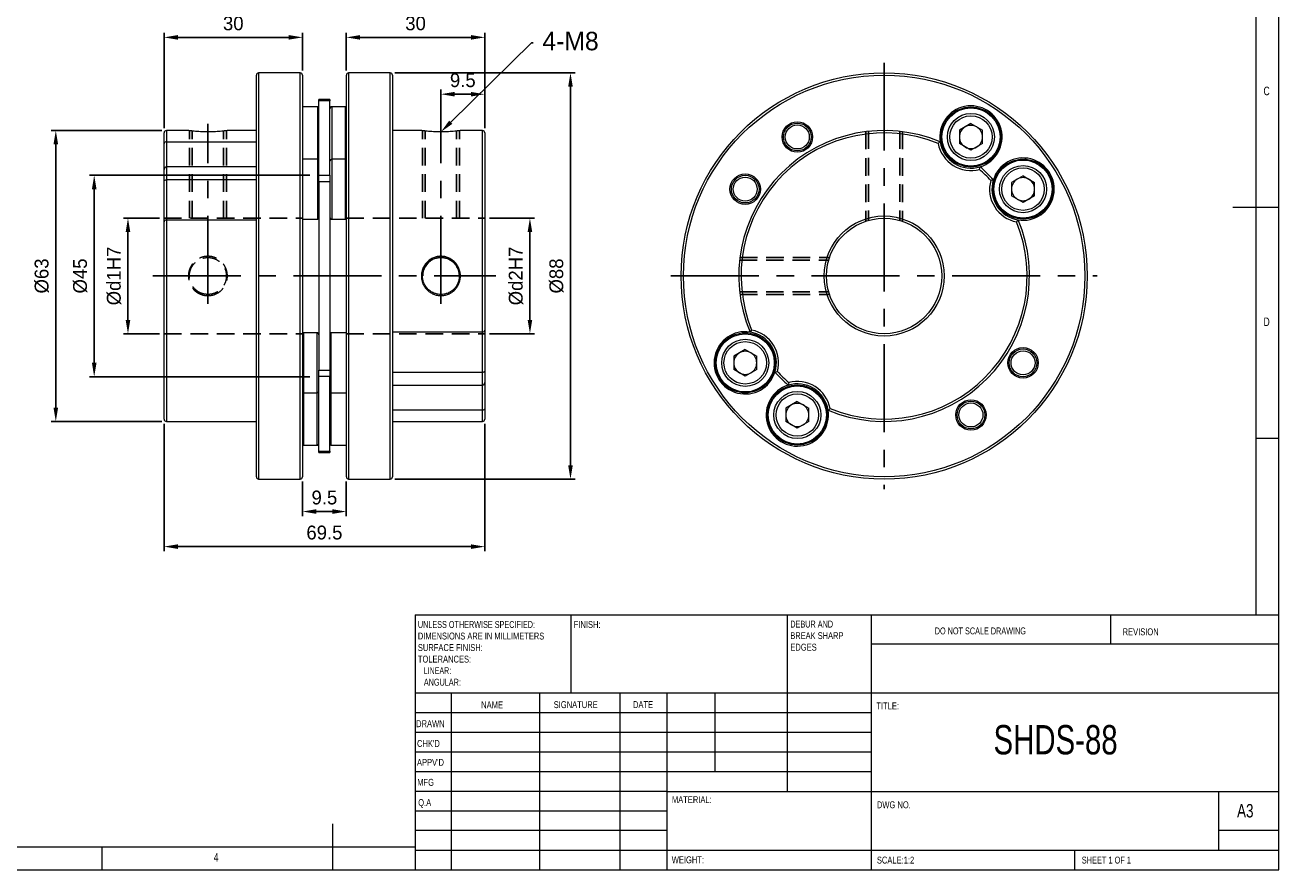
# Model space of a CAD drawing. Header units: millimetres. Extents: x 5 to 415, y 5 to 292.
# Tile 2 of 3: x 143 to 415, y 5 to 188. Entities that reach past the tile are written whole.
import ezdxf
from ezdxf import colors
from ezdxf.entities.mleader import LeaderData, LeaderLine
from ezdxf.math import Vec2, Vec3

# ---------------------------------------------------------------- set-up
doc = ezdxf.new("R2010")
doc.units = ezdxf.units.MM
doc.header["$LTSCALE"] = 3
doc.header["$PDSIZE"] = -1
doc.linetypes.add('CENTER', pattern=[10.16, 6.35, -1.27, 1.27, -1.27])
doc.linetypes.add('HIDDEN', pattern=[1.905, 1.27, -0.635])
doc.styles.add('SLDTEXTSTYLE0', font='TXT', dxfattribs={"width": 0.75})
doc.styles.add('SLDTEXTSTYLE1', font='TXT', dxfattribs={"width": 0.6375})
doc.styles.add('SLDTEXTSTYLE2', font='TXT', dxfattribs={"width": 0.6875})
doc.styles.add('SLDTEXTSTYLE3', font='TXT', dxfattribs={"width": 0.65625})
doc.styles.add('SLDTEXTSTYLE4', font='TXT', dxfattribs={"width": 0.675})
doc.styles.add('SLDTEXTSTYLE5', font='TXT', dxfattribs={"width": 0.72})
doc.styles.add('SLDTEXTSTYLE6', font='TXT', dxfattribs={"width": 0.708333})
doc.styles.add('SLDTEXTSTYLE7', font='TXT', dxfattribs={"width": 0.609375})
doc.styles.add('SLDTEXTSTYLE8', font='TXT', dxfattribs={"width": 0.625})
doc.dimstyles.new('ISO-25', dxfattribs={"dimtxt": 2.5, "dimasz": 2.5, "dimexe": 1.25, "dimexo": 0.625, "dimtad": 1, "dimtxsty": 'Standard', "dimcen": 2.5, "dimadec": 0, "dimazin": 0, "dimtfac": 1, "dimtmove": 0, "dimatfit": 3, "dimfxl": 0, "dimarcsym": 0})

# ---------------------------------------------------------------- blocks, each defined once
blk = doc.blocks.new('SW_NOTE_0')
at = {"color": 0, "linetype": 'Continuous', "lineweight": 0, "char_height": 1.5, "attachment_point": 1}
for s, insert, style in [('DEBUR AND ', (0, 1.92), 'SLDTEXTSTYLE3'), ('BREAK SHARP ', (0, -0.58), 'SLDTEXTSTYLE4'), ('EDGES', (0, -3.08), 'SLDTEXTSTYLE0')]:
    blk.add_mtext(s, dxfattribs=dict(at, insert=insert, style=style))
blk = doc.blocks.new('SW_NOTE_1')
at = {"color": 0, "linetype": 'Continuous', "lineweight": 0, "char_height": 1.5, "attachment_point": 1}
for s, insert, style in [('UNLESS OTHERWISE SPECIFIED:', (0, 1.92), 'SLDTEXTSTYLE5'), ('DIMENSIONS ARE IN MILLIMETERS', (0, -0.58), 'SLDTEXTSTYLE6'), ('SURFACE FINISH:', (0, -3.08), 'SLDTEXTSTYLE0'), ('TOLERANCES:', (0, -5.58), 'SLDTEXTSTYLE0'), ('   LINEAR:', (0, -8.08), 'SLDTEXTSTYLE7'), ('   ANGULAR:', (0, -10.58), 'SLDTEXTSTYLE8')]:
    blk.add_mtext(s, dxfattribs=dict(at, insert=insert, style=style))
blk = doc.blocks.new('*D3')
at = {"color": 1, "lineweight": -2}
for p, q in [((173.39, 165.64), (173.39, 186.32)), ((176.39, 185.32), (200.39, 185.32)), ((203.39, 178.14), (203.39, 186.32))]:
    blk.add_line(p, q, dxfattribs=at)
at = {"color": 1}
for points in [[(176.39, 185.82), (176.39, 184.82), (173.39, 185.32)], [(200.39, 185.82), (200.39, 184.82), (203.39, 185.32)]]:
    blk.add_solid(points, dxfattribs=at)
at = {"layer": 'Defpoints', "color": 0}
for p in [(203.39, 185.32), (203.39, 177.14), (173.39, 164.64)]:
    blk.add_point(p, dxfattribs=at)
at = {"color": 0, "insert": (188.39, 188.34), "char_height": 3, "attachment_point": 5}
blk.add_mtext('30', dxfattribs=at)
blk = doc.blocks.new('*D4')
at = {"color": 1, "lineweight": -2}
for p, q in [((212.89, 178.14), (212.89, 186.32)), ((215.89, 185.32), (239.89, 185.32)), ((242.89, 165.64), (242.89, 186.32))]:
    blk.add_line(p, q, dxfattribs=at)
at = {"color": 1}
for points in [[(215.89, 185.82), (215.89, 184.82), (212.89, 185.32)], [(239.89, 185.82), (239.89, 184.82), (242.89, 185.32)]]:
    blk.add_solid(points, dxfattribs=at)
at = {"layer": 'Defpoints', "color": 0}
for p in [(242.89, 185.32), (212.89, 177.14), (242.89, 164.64)]:
    blk.add_point(p, dxfattribs=at)
at = {"color": 0, "insert": (227.89, 188.34), "char_height": 3, "attachment_point": 5}
blk.add_mtext('30', dxfattribs=at)
blk = doc.blocks.new('*D5')
at = {"color": 1, "lineweight": -2}
for p, q in [((243.89, 146.14), (253.68, 146.14)), ((252.68, 143.14), (252.68, 124.14)), ((243.89, 121.14), (253.68, 121.14))]:
    blk.add_line(p, q, dxfattribs=at)
at = {"color": 1}
for points in [[(252.18, 143.14), (253.18, 143.14), (252.68, 146.14)], [(252.18, 124.14), (253.18, 124.14), (252.68, 121.14)]]:
    blk.add_solid(points, dxfattribs=at)
at = {"layer": 'Defpoints', "color": 0}
for p in [(242.89, 146.14), (242.89, 121.14), (252.68, 121.14)]:
    blk.add_point(p, dxfattribs=at)
at = {"color": 0, "insert": (249.66, 133.64), "char_height": 3, "attachment_point": 5, "rotation": 90}
blk.add_mtext('%%cd2H7', dxfattribs=at)
blk = doc.blocks.new('*D6')
at = {"color": 1, "lineweight": -2}
for p, q in [((172.39, 146.14), (164.57, 146.14)), ((165.57, 143.14), (165.57, 124.14)), ((172.39, 121.14), (164.57, 121.14))]:
    blk.add_line(p, q, dxfattribs=at)
at = {"color": 1}
for points in [[(165.07, 143.14), (166.07, 143.14), (165.57, 146.14)], [(165.07, 124.14), (166.07, 124.14), (165.57, 121.14)]]:
    blk.add_solid(points, dxfattribs=at)
at = {"layer": 'Defpoints', "color": 0}
for p in [(173.39, 146.14), (165.57, 121.14), (173.39, 121.14)]:
    blk.add_point(p, dxfattribs=at)
at = {"color": 0, "insert": (162.55, 133.64), "char_height": 3, "attachment_point": 5, "rotation": 90}
blk.add_mtext('%%cd1H7', dxfattribs=at)
blk = doc.blocks.new('*D7')
at = {"color": 1, "lineweight": -2}
for p, q in [((204.99, 155.44), (157.25, 155.44)), ((158.25, 152.44), (158.25, 114.83)), ((204.99, 111.83), (157.25, 111.83))]:
    blk.add_line(p, q, dxfattribs=at)
at = {"color": 1}
for points in [[(157.75, 152.44), (158.75, 152.44), (158.25, 155.44)], [(157.75, 114.83), (158.75, 114.83), (158.25, 111.83)]]:
    blk.add_solid(points, dxfattribs=at)
at = {"layer": 'Defpoints', "color": 0}
for p in [(205.99, 155.44), (158.25, 111.83), (205.99, 111.83)]:
    blk.add_point(p, dxfattribs=at)
at = {"color": 0, "insert": (155.23, 133.64), "char_height": 3, "attachment_point": 5, "rotation": 90}
blk.add_mtext('%%c45', dxfattribs=at)
blk = doc.blocks.new('*D8')
at = {"color": 1, "lineweight": -2}
for p, q in [((172.89, 165.14), (148.93, 165.14)), ((149.93, 162.14), (149.93, 105.14)), ((172.89, 102.14), (148.93, 102.14))]:
    blk.add_line(p, q, dxfattribs=at)
at = {"color": 1}
for points in [[(149.43, 162.14), (150.43, 162.14), (149.93, 165.14)], [(149.43, 105.14), (150.43, 105.14), (149.93, 102.14)]]:
    blk.add_solid(points, dxfattribs=at)
at = {"layer": 'Defpoints', "color": 0}
for p in [(173.89, 165.14), (149.93, 102.14), (173.89, 102.14)]:
    blk.add_point(p, dxfattribs=at)
at = {"color": 0, "insert": (146.9, 133.64), "char_height": 3, "attachment_point": 5, "rotation": 90}
blk.add_mtext('%%c63', dxfattribs=at)
blk = doc.blocks.new('*D9')
at = {"color": 1, "lineweight": -2}
for p, q in [((223.39, 177.64), (262.47, 177.64)), ((261.47, 174.64), (261.47, 92.64)), ((223.39, 89.64), (262.47, 89.64))]:
    blk.add_line(p, q, dxfattribs=at)
at = {"color": 1}
for points in [[(260.97, 174.64), (261.97, 174.64), (261.47, 177.64)], [(260.97, 92.64), (261.97, 92.64), (261.47, 89.64)]]:
    blk.add_solid(points, dxfattribs=at)
at = {"layer": 'Defpoints', "color": 0}
for p in [(222.39, 177.64), (222.39, 89.64), (261.47, 89.64)]:
    blk.add_point(p, dxfattribs=at)
at = {"color": 0, "insert": (258.45, 133.64), "char_height": 3, "attachment_point": 5, "rotation": 90}
blk.add_mtext('%%c88', dxfattribs=at)
blk = doc.blocks.new('*D10')
at = {"color": 1, "lineweight": -2}
for p, q in [((233.39, 165.85), (233.39, 174.01)), ((242.88, 165.77), (242.88, 174.01)), ((239.88, 173.01), (236.39, 173.01))]:
    blk.add_line(p, q, dxfattribs=at)
at = {"color": 1}
for points in [[(236.39, 173.51), (236.39, 172.51), (233.39, 173.01)], [(239.88, 173.51), (239.88, 172.51), (242.88, 173.01)]]:
    blk.add_solid(points, dxfattribs=at)
at = {"layer": 'Defpoints', "color": 0}
for p in [(233.39, 173.01), (233.39, 164.85), (242.88, 164.77)]:
    blk.add_point(p, dxfattribs=at)
at = {"color": 0, "insert": (238.13, 176.03), "char_height": 3, "attachment_point": 5}
blk.add_mtext('9.5', dxfattribs=at)
blk = doc.blocks.new('*D12')
at = {"color": 1, "lineweight": -2}
for p, q in [((173.39, 101.64), (173.39, 74.02)), ((242.89, 101.64), (242.89, 74.02)), ((176.39, 75.02), (239.89, 75.02))]:
    blk.add_line(p, q, dxfattribs=at)
at = {"color": 1}
for points in [[(176.39, 75.52), (176.39, 74.52), (173.39, 75.02)], [(239.89, 75.52), (239.89, 74.52), (242.89, 75.02)]]:
    blk.add_solid(points, dxfattribs=at)
at = {"layer": 'Defpoints', "color": 0}
for p in [(173.39, 102.64), (242.89, 102.64), (242.89, 75.02)]:
    blk.add_point(p, dxfattribs=at)
at = {"color": 0, "insert": (208.14, 78.05), "char_height": 3, "attachment_point": 5}
blk.add_mtext('69.5', dxfattribs=at)
blk = doc.blocks.new('*D13')
at = {"color": 1, "lineweight": -2}
for p, q in [((203.39, 89.14), (203.39, 81.62)), ((212.89, 89.14), (212.89, 81.62)), ((206.39, 82.62), (209.89, 82.62))]:
    blk.add_line(p, q, dxfattribs=at)
at = {"color": 1}
for points in [[(206.39, 83.12), (206.39, 82.12), (203.39, 82.62)], [(209.89, 83.12), (209.89, 82.12), (212.89, 82.62)]]:
    blk.add_solid(points, dxfattribs=at)
at = {"layer": 'Defpoints', "color": 0}
for p in [(203.39, 90.14), (212.89, 90.14), (212.89, 82.62)]:
    blk.add_point(p, dxfattribs=at)
at = {"color": 0, "insert": (208.14, 85.64), "char_height": 3, "attachment_point": 5}
blk.add_mtext('9.5', dxfattribs=at)

msp = doc.modelspace()

# ---------------------------------------------------------------- linework, layer by layer
at = {"color": 7, "linetype": 'Continuous', "lineweight": 0}
for p, q in [((415, 5), (415, 292)), ((410, 287), (410, 60.25)), ((415, 148.5), (405, 148.5)), ((410, 98.5), (415, 98.5)), ((227.8, 60.25), (415, 60.25)), ((227.8, 60.25), (227.8, 5)), ((261.6, 43.25), (261.6, 60.25)), ((308.4, 60.25), (308.4, 22)), ((326.6, 60.25), (326.6, 5)), ((378.6, 53.875), (378.6, 60.25)), ((415, 53.875), (326.6, 53.875)), ((415, 43.25), (227.8, 43.25)), ((235.6, 43.25), (235.6, 5)), ((254.791, 43.25), (254.791, 5)), ((272.1989, 43.25), (272.1989, 5)), ((282.4, 5), (282.4, 43.25)), ((292.8, 26.25), (292.8, 43.25)), ((326.6, 39), (227.8, 39)), ((326.6, 34.75), (227.8, 34.75)), ((326.6, 30.5), (227.8, 30.5)), ((326.6, 26.25), (227.8, 26.25)), ((282.4, 22), (227.8, 22)), ((282.4, 22), (415, 22)), ((402, 9.25), (402, 22)), ((282.4, 17.7499), (227.8, 17.7499)), ((210, 5), (210, 15)), ((282.4, 13.5), (227.8, 13.5)), ((415, 13.5), (402, 13.5)), ((10, 10), (227.8, 10)), ((160, 5), (160, 10)), ((227.8, 9.25), (415, 9.25)), ((370.8, 5), (370.8, 9.25)), ((5, 5), (415, 5))]:
    msp.add_line(p, q, dxfattribs=at)
at = {"color": 1, "linetype": 'CENTER'}
for p, q in [((329.4423, 179.8369), (329.4423, 87.4369)), ((182.8936, 127.6024), (182.8936, 166.6198)), ((233.3942, 127.6024), (233.3942, 166.6198)), ((170.9636, 133.6369), (245.3236, 133.6369)), ((283.2423, 133.6369), (375.6423, 133.6369))]:
    msp.add_line(p, q, dxfattribs=at)
at = {"color": 7, "linetype": 'Continuous', "lineweight": 15}
for p, q in [((193.3936, 133.6369), (193.3936, 177.1369)), ((202.8936, 177.6369), (193.8936, 177.6369)), ((193.8936, 177.6369), (193.8936, 133.6369)), ((202.8936, 133.6369), (202.8936, 177.6369)), ((203.3936, 177.1369), (203.3936, 133.6369)), ((212.8936, 90.1369), (212.8936, 177.1369)), ((222.3936, 177.6369), (213.3936, 177.6369)), ((213.3936, 177.6369), (213.3936, 89.6369)), ((222.3936, 89.6369), (222.3936, 177.6369)), ((222.8936, 177.1369), (222.8936, 90.1369)), ((209.3436, 171.8319), (206.9436, 171.8319)), ((206.9436, 171.5658), (206.9436, 171.8319)), ((209.3436, 171.5658), (206.9436, 171.5658)), ((206.9436, 155.4419), (206.9436, 171.5658)), ((209.3436, 171.8319), (209.3436, 171.5658)), ((209.3436, 155.4419), (209.3436, 171.5658)), ((206.7436, 170.2426), (203.3936, 170.2426)), ((206.7436, 158.949), (206.7436, 170.2426)), ((209.7436, 170.2426), (209.5436, 170.2426)), ((209.5436, 170.2426), (209.5436, 170.189)), ((212.6936, 170.2426), (209.7436, 170.2426)), ((209.7436, 170.2426), (209.7436, 158.949)), ((211.9436, 170.2426), (211.7436, 170.2426)), ((212.6936, 158.949), (212.6936, 170.2426)), ((348.2545, 166.6294), (345.7545, 165.186)), ((348.2545, 166.6294), (350.7545, 165.186)), ((173.3936, 162.345), (173.3936, 164.6369)), ((178.6655, 165.1369), (173.8936, 165.1369)), ((173.8936, 165.1369), (173.8936, 162.7024)), ((193.3936, 165.1369), (187.122, 165.1369)), ((229.1652, 165.1369), (222.8936, 165.1369)), ((242.3936, 165.1369), (237.6217, 165.1369)), ((242.3936, 121.4941), (242.3936, 165.1369)), ((242.8936, 164.6369), (242.8936, 121.9388)), ((345.7545, 165.186), (345.7545, 162.2992)), ((350.7545, 162.2992), (350.7545, 165.186)), ((173.3936, 156.4926), (173.3936, 162.345)), ((173.8936, 162.7024), (193.3936, 162.7024)), ((173.8936, 162.7024), (173.8936, 157.2922)), ((348.2545, 160.8559), (345.7545, 162.2992)), ((350.7545, 162.2992), (348.2545, 160.8559)), ((206.7436, 158.949), (203.3936, 158.949)), ((206.7436, 145.949), (206.7436, 158.949)), ((212.6936, 158.949), (209.7436, 158.949)), ((209.7436, 158.949), (209.7436, 152.449)), ((212.6936, 152.449), (212.6936, 158.949)), ((173.3936, 154.3114), (173.3936, 156.7359)), ((193.3936, 157.2922), (173.8936, 157.2922)), ((173.8936, 157.2922), (173.8936, 154.4378)), ((206.9436, 155.4419), (209.3436, 155.4419)), ((206.9436, 154.0371), (206.9436, 155.4419)), ((209.3436, 155.4419), (209.3436, 154.0371)), ((242.8936, 156.7359), (242.8936, 156.4926)), ((359.548, 155.3358), (357.048, 153.8924)), ((359.548, 155.3358), (362.048, 153.8924)), ((173.3936, 145.335), (173.3936, 154.3114)), ((173.8936, 154.4378), (173.8936, 145.7797)), ((193.3936, 154.4378), (173.8936, 154.4378)), ((209.3436, 154.0371), (206.9436, 154.0371)), ((206.9436, 154.0371), (206.9436, 113.2367)), ((209.3436, 154.0371), (209.3436, 113.2367)), ((209.7436, 152.449), (209.7436, 145.949)), ((212.6936, 145.949), (212.6936, 152.449)), ((357.048, 153.8924), (357.048, 151.0057)), ((362.048, 151.0057), (362.048, 153.8924)), ((359.548, 149.5623), (357.048, 151.0057)), ((362.048, 151.0057), (359.548, 149.5623)), ((173.3936, 102.6369), (173.3936, 145.335)), ((173.8936, 145.7797), (193.3936, 145.7797)), ((173.8936, 145.7797), (173.8936, 102.1369)), ((203.3936, 145.949), (206.7436, 145.949)), ((209.5436, 146.0026), (209.5436, 145.949)), ((209.5436, 145.949), (209.7436, 145.949)), ((209.7436, 145.949), (211.7436, 145.949)), ((211.7436, 145.949), (212.8936, 145.949)), ((193.3936, 90.1369), (193.3936, 133.6369)), ((193.8936, 133.6369), (193.8936, 89.6369)), ((202.8936, 89.6369), (202.8936, 133.6369)), ((203.3936, 133.6369), (203.3936, 90.1369)), ((204.5436, 121.3248), (203.3936, 121.3248)), ((203.5936, 121.3248), (203.5936, 108.3248)), ((206.5436, 121.3248), (204.5436, 121.3248)), ((206.7436, 121.3248), (206.5436, 121.3248)), ((206.5436, 108.3248), (206.5436, 121.3248)), ((206.7436, 121.2712), (206.7436, 121.3248)), ((212.8936, 121.3248), (209.5436, 121.3248)), ((209.5436, 121.3248), (209.5436, 114.8248)), ((242.3936, 121.4941), (222.8936, 121.4941)), ((242.3936, 112.836), (242.3936, 121.4941)), ((242.8936, 121.9388), (242.8936, 112.9624)), ((299.3366, 117.7115), (296.8366, 116.2681)), ((299.3366, 117.7115), (301.8366, 116.2681)), ((209.5436, 114.8248), (209.5436, 108.3248)), ((296.8366, 116.2681), (296.8366, 113.3814)), ((301.8366, 113.3814), (301.8366, 116.2681)), ((206.9436, 113.2367), (209.3436, 113.2367)), ((206.9436, 111.8319), (206.9436, 113.2367)), ((209.3436, 111.8319), (206.9436, 111.8319)), ((206.9436, 95.708), (206.9436, 111.8319)), ((209.3436, 113.2367), (209.3436, 111.8319)), ((209.3436, 95.708), (209.3436, 111.8319)), ((222.8936, 112.836), (242.3936, 112.836)), ((242.3936, 109.9816), (242.3936, 112.836)), ((242.8936, 112.9624), (242.8936, 110.5379)), ((299.3366, 111.938), (296.8366, 113.3814)), ((301.8366, 113.3814), (299.3366, 111.938)), ((173.3936, 110.5379), (173.3936, 110.7812)), ((222.8936, 109.9816), (242.3936, 109.9816)), ((242.3936, 104.5714), (242.3936, 109.9816)), ((242.8936, 110.7812), (242.8936, 104.9288)), ((203.5936, 108.3248), (206.5436, 108.3248)), ((203.5936, 108.3248), (203.5936, 97.0312)), ((206.5436, 97.0312), (206.5436, 108.3248)), ((209.5436, 108.3248), (212.8936, 108.3248)), ((209.5436, 108.3248), (209.5436, 103.5312)), ((310.6302, 106.4179), (308.1302, 104.9746)), ((310.6302, 106.4179), (313.1302, 104.9746)), ((209.5436, 103.5312), (209.5436, 97.0312)), ((242.3936, 104.5714), (222.8936, 104.5714)), ((242.3936, 102.1369), (242.3936, 104.5714)), ((242.8936, 104.9288), (242.8936, 102.6369)), ((308.1302, 104.9746), (308.1302, 102.0878)), ((313.1302, 102.0878), (313.1302, 104.9746)), ((173.8936, 102.1369), (193.3936, 102.1369)), ((222.8936, 102.1369), (242.3936, 102.1369)), ((310.6302, 100.6444), (308.1302, 102.0878)), ((313.1302, 102.0878), (310.6302, 100.6444)), ((203.3936, 97.0312), (204.5436, 97.0312)), ((204.5436, 97.0312), (206.5436, 97.0312)), ((206.5436, 97.0312), (206.7436, 97.0312)), ((206.7436, 97.0312), (206.7436, 97.0848)), ((206.9436, 95.708), (209.3436, 95.708)), ((206.9436, 95.4419), (206.9436, 95.708)), ((206.9436, 95.4419), (209.3436, 95.4419)), ((209.3436, 95.708), (209.3436, 95.4419)), ((209.5436, 97.0312), (212.8936, 97.0312)), ((193.8936, 89.6369), (202.8936, 89.6369)), ((213.3936, 89.6369), (222.3936, 89.6369))]:
    msp.add_line(p, q, dxfattribs=at)
at = {"color": 5, "linetype": 'HIDDEN'}
for p, q in [((178.8936, 146.1369), (178.8936, 165.1067)), ((179.4936, 146.1369), (179.4936, 165.0343)), ((186.2936, 146.1369), (186.2936, 165.0345)), ((186.8936, 146.1369), (186.8936, 165.1069)), ((229.3942, 146.1369), (229.3942, 165.1067)), ((229.9942, 146.1369), (229.9942, 165.0343)), ((236.7942, 146.1369), (236.7942, 165.0345)), ((237.3942, 146.1369), (237.3942, 165.1069)), ((325.4423, 164.8819), (325.4423, 145.4796)), ((326.0423, 164.9529), (326.0423, 145.6656)), ((332.8423, 164.9529), (332.8423, 145.6656)), ((333.4423, 164.8819), (333.4423, 145.4796)), ((173.3936, 146.1369), (203.3936, 146.1369)), ((212.8932, 146.1369), (242.8936, 146.1369)), ((298.1264, 137.0369), (317.4136, 137.0369)), ((298.1973, 137.6369), (317.5996, 137.6369)), ((298.1264, 130.2369), (317.4136, 130.2369)), ((298.1973, 129.6369), (317.5996, 129.6369)), ((173.3936, 121.1369), (203.394, 121.1369)), ((212.8936, 121.1369), (242.8936, 121.1369))]:
    msp.add_line(p, q, dxfattribs=at)
at = {"color": 7, "linetype": 'Continuous', "lineweight": 15, "flags": 128}
for points in [[(173.8936, 162.7024), (173.7435, 162.6861), (173.6107, 162.6402), (173.5014, 162.5675), (173.4229, 162.4664), (173.3936, 162.3481), (173.3936, 162.345)], [(173.3936, 154.3114), (173.3936, 154.3126), (173.4229, 154.3554), (173.5014, 154.3912), (173.6107, 154.4165), (173.7435, 154.4322), (173.8936, 154.4378)], [(242.3936, 112.836), (242.5437, 112.8416), (242.6766, 112.8573), (242.7858, 112.8826), (242.8643, 112.9184), (242.8936, 112.9612), (242.8936, 112.9624)], [(242.8936, 104.9288), (242.8936, 104.9257), (242.8643, 104.8074), (242.7858, 104.7063), (242.6766, 104.6336), (242.5437, 104.5877), (242.3936, 104.5714)]]:
    msp.add_lwpolyline(points, dxfattribs=at)
at = {"color": 7, "linetype": 'Continuous', "lineweight": 15}
for centre, radius in [((329.4423, 133.6369), 44), ((329.4423, 133.6369), 43.5), ((348.2545, 163.7426), 6.5), ((348.2545, 163.7426), 6.3), ((348.2545, 163.7426), 5.1), ((310.6302, 163.7426), 3.3), ((310.6302, 163.7426), 3), ((310.6302, 163.7426), 2.6), ((348.2545, 163.7426), 4.6), ((359.548, 152.449), 6.5), ((359.548, 152.449), 6.3), ((299.3366, 152.449), 3.3), ((299.3366, 152.449), 3), ((299.3366, 152.449), 2.6), ((359.548, 152.449), 5.1), ((359.548, 152.449), 4.6), ((329.4423, 133.6369), 13), ((329.4423, 133.6369), 12.5), ((299.3366, 114.8248), 6.5), ((299.3366, 114.8248), 6.3), ((299.3366, 114.8248), 5.1), ((299.3366, 114.8248), 4.6), ((359.548, 114.8248), 3.3), ((359.548, 114.8248), 3), ((359.548, 114.8248), 2.6), ((310.6302, 103.5312), 6.5), ((310.6302, 103.5312), 6.3), ((310.6302, 103.5312), 5.1), ((310.6302, 103.5312), 4.6), ((348.2545, 103.5312), 3.3), ((348.2545, 103.5312), 3), ((348.2545, 103.5312), 2.6)]:
    msp.add_circle(centre, radius, dxfattribs=at)
for centre, radius, start, end in [((193.8936, 177.1369), 0.5, 90, 180), ((202.8936, 177.1369), 0.5, 0, 90), ((213.3936, 177.1369), 0.5, 90, 180), ((222.3936, 177.1369), 0.5, 0, 90), ((206.7436, 170.0426), 0.2, 0, 90), ((209.7436, 169.8426), 0.4, 90, 180), ((209.5436, 170.0426), 0.2, 90, 180), ((212.6936, 170.0426), 0.2, 0, 90), ((348.2545, 163.7426), 6.75, 287.13511, 188.86489), ((348.2545, 163.7426), 2.5, 120, 180), ((348.2545, 163.7426), 2.5, 60, 120), ((348.2545, 163.7426), 2.5, 0, 60), ((173.8936, 164.6369), 0.5, 90, 180), ((242.3936, 164.6369), 0.5, 0, 90), ((329.4423, 133.6369), 31.5, 67.326169, 202.673831), ((329.4423, 133.6369), 31, 67.829822, 202.170178), ((348.2545, 163.7426), 2.5, 180, 240), ((348.2545, 163.7426), 2.5, 300, 0), ((356.0876, 144.2054), 23.5045, 128.098216, 129.488899), ((348.2545, 163.7426), 7.25, 191.114838, 284.885162), ((348.2545, 163.7426), 6.75, 188.86489, 287.13511), ((348.2545, 163.7426), 2.5, 240, 300), ((206.7436, 158.749), 0.2, 0, 90), ((209.7436, 158.549), 0.4, 90, 180), ((212.6936, 158.749), 0.2, 0, 90), ((359.548, 152.449), 6.75, 261.13511, 162.86489), ((173.9291, 156.7575), 0.5359, 93.792608, 182.311785), ((326.9043, 162.2994), 23.87, 346.521887, 347.891272), ((329.4423, 133.6369), 31, 41.829822, 48.170178), ((329.4423, 133.6369), 31.5, 41.326169, 48.673831), ((359.548, 152.449), 2.5, 60, 120), ((359.548, 152.449), 7.25, 165.114838, 258.885162), ((358.1048, 131.0988), 23.87, 102.108728, 103.478113), ((359.548, 152.449), 6.75, 162.86489, 261.13511), ((359.548, 152.449), 2.5, 120, 180), ((359.548, 152.449), 2.5, 180, 240), ((359.548, 152.449), 2.5, 0, 60), ((359.548, 152.449), 2.5, 300, 0), ((359.548, 152.449), 2.5, 240, 300), ((173.8642, 145.3093), 0.4713, 86.419143, 176.873354), ((206.7436, 146.149), 0.2, 270, 0), ((209.7436, 146.349), 0.4, 180, 270), ((209.5436, 146.149), 0.2, 180, 270), ((212.6936, 146.149), 0.2, 270, 0), ((329.4423, 133.6369), 31.5, 247.326169, 22.673831), ((329.4423, 133.6369), 31, 247.829822, 22.170178), ((340.0109, 160.2822), 23.5045, 320.511101, 321.901784), ((233.4207, 133.6676), 3.973, 359.557523, 180.428059), ((203.5936, 121.1248), 0.2, 90, 180), ((206.5436, 120.9248), 0.4, 0, 90), ((206.7436, 121.1248), 0.2, 0, 90), ((209.5436, 121.1248), 0.2, 90, 180), ((242.423, 121.9645), 0.4713, 266.418846, 356.873439), ((299.3366, 114.8248), 6.75, 81.13511, 342.86489), ((318.8738, 106.9916), 23.5045, 140.511101, 141.901784), ((299.3366, 114.8248), 6.75, 342.86489, 81.13511), ((299.3366, 114.8248), 7.25, 345.114838, 78.885162), ((299.3366, 114.8248), 2.5, 120, 180), ((299.3366, 114.8248), 2.5, 60, 120), ((299.3366, 114.8248), 2.5, 0, 60), ((299.3366, 114.8248), 2.5, 180, 240), ((299.3366, 114.8248), 2.5, 300, 0), ((299.3366, 114.8248), 2.5, 240, 300), ((300.7799, 136.175), 23.87, 282.108728, 283.478113), ((329.4423, 133.6369), 31.5, 221.326169, 228.673831), ((329.4423, 133.6369), 31, 221.829822, 228.170178), ((206.5436, 108.7248), 0.4, 270, 0), ((242.3582, 110.5163), 0.5359, 273.79231, 2.31187), ((310.6302, 103.5312), 6.75, 107.13511, 8.86489), ((331.9804, 104.9744), 23.87, 166.521887, 167.891272), ((310.6302, 103.5312), 6.75, 8.86489, 107.13511), ((310.6302, 103.5312), 7.25, 11.114838, 104.885162), ((203.5936, 108.5248), 0.2, 180, 270), ((209.5436, 108.5248), 0.2, 180, 270), ((310.6302, 103.5312), 2.5, 60, 120), ((310.6302, 103.5312), 2.5, 120, 180), ((310.6302, 103.5312), 2.5, 180, 240), ((310.6302, 103.5312), 2.5, 0, 60), ((310.6302, 103.5312), 2.5, 300, 0), ((302.797, 123.0684), 23.5045, 308.098216, 309.488899), ((173.8936, 102.6369), 0.5, 180, 270), ((242.3936, 102.6369), 0.5, 270, 0), ((310.6302, 103.5312), 2.5, 240, 300), ((203.5936, 97.2312), 0.2, 180, 270), ((206.5436, 97.4312), 0.4, 270, 0), ((206.7436, 97.2312), 0.2, 270, 0), ((209.5436, 97.2312), 0.2, 180, 270), ((193.8936, 90.1369), 0.5, 180, 270), ((202.8936, 90.1369), 0.5, 270, 0), ((213.3936, 90.1369), 0.5, 180, 270), ((222.3936, 90.1369), 0.5, 270, 0)]:
    msp.add_arc(centre, radius, start, end, dxfattribs=at)
for points, knots in [([(187.122, 165.1369), (187.1065, 165.1347), (187.0751, 165.1305), (186.8191, 165.0973), (186.4322, 165.0494), (185.9043, 164.9927), (185.261, 164.936), (184.5205, 164.8881), (183.7203, 164.855), (182.8895, 164.8436), (182.0596, 164.855), (181.2619, 164.8881), (180.524, 164.936), (179.8825, 164.9928), (179.3549, 165.0495), (178.9681, 165.0974), (178.7123, 165.1305), (178.681, 165.1347), (178.6655, 165.1368)], [0, 0, 0, 0, 0.062104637, 0.125242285, 0.188211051, 0.250429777, 0.312578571, 0.37545908, 0.43834409, 0.500327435, 0.562165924, 0.624874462, 0.687487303, 0.749646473, 0.811886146, 0.874913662, 0.938059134, 1, 1, 1, 1]), ([(233.3936, 164.8463), (233.1182, 164.8485), (232.5639, 164.853), (231.7653, 164.8874), (231.0263, 164.935), (230.383, 164.992), (229.8565, 165.0487), (229.4629, 165.0977), (229.2323, 165.1276), (229.1377, 165.1405), (229.1651, 165.1369), (229.1652, 165.1369)], [0, 0, 0, 0, 0.12366045, 0.248903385, 0.374237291, 0.49849218, 0.622818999, 0.748803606, 0.874826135, 0.999523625, 1, 1, 1, 1]), ([(237.6217, 165.1368), (237.6219, 165.1368), (237.6493, 165.1405), (237.5547, 165.1275), (237.3228, 165.0975), (236.9282, 165.0484), (236.4018, 164.9918), (235.7589, 164.9347), (235.0205, 164.8871), (234.2226, 164.8528), (233.6686, 164.8485), (233.3936, 164.8463)], [0, 0, 0, 0, 0.00098649, 0.12562052, 0.25184596, 0.37767236, 0.5020628, 0.62612587, 0.75131229, 0.87655781, 1, 1, 1, 1]), ([(233.3936, 129.3759), (233.1182, 129.392), (232.5639, 129.4243), (231.7653, 129.6831), (231.0263, 130.0738), (230.3832, 130.607), (229.8556, 131.2557), (229.4664, 132.0005), (229.2196, 132.8055), (229.1378, 133.6412), (229.2192, 134.4774), (229.4662, 135.2818), (229.8556, 136.0262), (230.3828, 136.6745), (231.0263, 137.2069), (231.7667, 137.6002), (232.5669, 137.8503), (233.3977, 137.9332), (234.2276, 137.8505), (235.0253, 137.6007), (235.7632, 137.2068), (236.4049, 136.6738), (236.9318, 136.0248), (237.3365, 135.2509), (237.5286, 134.5982), (237.5968, 134.1269), (237.6178, 133.8832), (237.6253, 133.6162), (237.6147, 133.3271), (237.5804, 133.018), (237.4969, 132.571), (237.304, 131.9677), (236.9291, 131.2525), (236.4015, 130.6046), (235.759, 130.0718), (235.0205, 129.6815), (234.2226, 129.4228), (233.6686, 129.3915), (233.3936, 129.3759)], [0, 0, 0, 0, 0.03092969, 0.06225519, 0.09360345, 0.12468182, 0.15577816, 0.18729097, 0.21880165, 0.24999891, 0.28114903, 0.31269614, 0.34415884, 0.37524686, 0.40629989, 0.43771853, 0.46913941, 0.50010978, 0.53100776, 0.56234047, 0.59362537, 0.62468359, 0.65578197, 0.68727413, 0.72254915, 0.7316926, 0.74084873, 0.75004821, 0.76172893, 0.77336696, 0.78501657, 0.81285636, 0.84433205, 0.87544645, 0.90647986, 0.93779315, 0.9691223, 1, 1, 1, 1]), ([(233.3936, 129.6408), (233.6057, 129.6507), (234.0629, 129.6719), (234.7782, 129.8623), (235.5345, 130.2228), (236.2453, 130.7844), (236.8073, 131.494), (237.1713, 132.2494), (237.3564, 132.9661), (237.4107, 133.6386), (237.3572, 134.3113), (237.1728, 135.0284), (236.8096, 135.7839), (236.2483, 136.4944), (235.5379, 137.0562), (234.7816, 137.4197), (234.0667, 137.6037), (233.397, 137.6577), (232.7263, 137.6048), (232.0088, 137.4211), (231.2507, 137.0572), (230.5396, 136.4951), (229.9783, 135.7849), (229.6151, 135.03), (229.4305, 134.3137), (229.3765, 133.6415), (229.4303, 132.9691), (229.6148, 132.2524), (229.9782, 131.4969), (230.5396, 130.7866), (231.2505, 130.2241), (232.0075, 129.8628), (232.7236, 129.672), (233.1813, 129.6507), (233.3936, 129.6408)], [0, 0, 0, 0, 0.02530129, 0.05454667, 0.08774303, 0.12489308, 0.16195336, 0.1951393, 0.22445389, 0.24990418, 0.27537949, 0.30470255, 0.33788041, 0.3749163, 0.4121056, 0.44531745, 0.47455452, 0.49982354, 0.52522214, 0.55455691, 0.58783492, 0.62505894, 0.66207514, 0.69522973, 0.72452571, 0.7499702, 0.77542626, 0.80473891, 0.83791524, 0.87495826, 0.91215613, 0.94539319, 0.97467217, 1, 1, 1, 1])]:
    msp.add_open_spline(points, degree=3, knots=knots, dxfattribs=at)
at = {"color": 5, "linetype": 'HIDDEN', "lineweight": 15}
for points, knots in [([(182.893, 129.3759), (182.6176, 129.392), (182.0632, 129.4243), (181.2647, 129.6831), (180.5256, 130.0738), (179.8826, 130.607), (179.355, 131.2557), (178.9658, 132.0005), (178.719, 132.8055), (178.6371, 133.6412), (178.7186, 134.4774), (178.9655, 135.2818), (179.355, 136.0262), (179.8821, 136.6745), (180.5257, 137.2069), (181.2661, 137.6002), (182.0663, 137.8503), (182.897, 137.9332), (183.727, 137.8505), (184.5247, 137.6007), (185.2626, 137.2068), (185.9043, 136.6738), (186.4312, 136.0248), (186.8359, 135.2509), (187.028, 134.5982), (187.0962, 134.1269), (187.1172, 133.8832), (187.1247, 133.6162), (187.1141, 133.3271), (187.0798, 133.018), (186.9963, 132.571), (186.8033, 131.9677), (186.4285, 131.2525), (185.9009, 130.6046), (185.2583, 130.0718), (184.5199, 129.6815), (183.722, 129.4228), (183.168, 129.3915), (182.893, 129.3759)], [0, 0, 0, 0, 0.03092969, 0.06225519, 0.09360345, 0.12468182, 0.15577816, 0.18729097, 0.21880165, 0.24999891, 0.28114903, 0.31269614, 0.34415884, 0.37524686, 0.40629989, 0.43771853, 0.46913941, 0.50010978, 0.53100776, 0.56234047, 0.59362537, 0.62468359, 0.65578197, 0.68727413, 0.72254915, 0.7316926, 0.74084873, 0.75004821, 0.76172893, 0.77336696, 0.78501657, 0.81285636, 0.84433205, 0.87544645, 0.90647986, 0.93779315, 0.9691223, 1, 1, 1, 1]), ([(182.893, 129.6408), (183.1051, 129.6507), (183.5623, 129.6719), (184.2775, 129.8623), (185.0339, 130.2228), (185.7447, 130.7844), (186.3066, 131.494), (186.6707, 132.2494), (186.8558, 132.9661), (186.9101, 133.6386), (186.8565, 134.3113), (186.6721, 135.0284), (186.3089, 135.7839), (185.7477, 136.4944), (185.0373, 137.0562), (184.281, 137.4197), (183.5661, 137.6037), (182.8964, 137.6577), (182.2257, 137.6048), (181.5082, 137.4211), (180.7501, 137.0572), (180.039, 136.4951), (179.4777, 135.7849), (179.1145, 135.03), (178.9299, 134.3137), (178.8759, 133.6415), (178.9297, 132.9691), (179.1142, 132.2524), (179.4775, 131.4969), (180.039, 130.7866), (180.7498, 130.2241), (181.5069, 129.8628), (182.223, 129.672), (182.6807, 129.6507), (182.893, 129.6408)], [0, 0, 0, 0, 0.02530129, 0.05454667, 0.08774303, 0.12489308, 0.16195336, 0.1951393, 0.22445389, 0.24990418, 0.27537949, 0.30470255, 0.33788041, 0.3749163, 0.4121056, 0.44531745, 0.47455452, 0.49982354, 0.52522214, 0.55455691, 0.58783492, 0.62505894, 0.66207514, 0.69522973, 0.72452571, 0.7499702, 0.77542626, 0.80473891, 0.83791524, 0.87495826, 0.91215613, 0.94539319, 0.97467217, 1, 1, 1, 1])]:
    msp.add_open_spline(points, degree=3, knots=knots, dxfattribs=at)

# ---------------------------------------------------------------- block references
at = {"color": 7, "linetype": 'Continuous', "lineweight": 0}
for name, p in [('SW_NOTE_1', (228.3937, 56.9874)), ('SW_NOTE_0', (309.1092, 57.0695))]:
    msp.add_blockref(name, p, dxfattribs=at)

# ---------------------------------------------------------------- texts
at = {"color": 7, "linetype": 'Continuous', "lineweight": 0, "attachment_point": 1}
for s, insert, char_height, style in [('C', (411.6667, 174.6463), 1.8521, 'SLDTEXTSTYLE0'), ('D', (411.6667, 124.6463), 1.8521, 'SLDTEXTSTYLE0'), ('FINISH:', (262.1713, 58.9017), 1.5, 'SLDTEXTSTYLE0'), ('DO NOT SCALE DRAWING', (340.4146, 57.5154), 1.5, 'SLDTEXTSTYLE2'), ('REVISION', (381.1276, 57.3173), 1.5, 'SLDTEXTSTYLE0'), ('NAME', (242.1222, 41.4839), 1.5, 'SLDTEXTSTYLE0'), ('SIGNATURE', (257.8336, 41.5442), 1.5, 'SLDTEXTSTYLE0'), ('DATE', (275.0147, 41.5586), 1.5, 'SLDTEXTSTYLE0'), ('TITLE:', (327.7562, 41.2607), 1.5, 'SLDTEXTSTYLE0'), ('DRAWN', (228.0121, 37.4121), 1.5, 'SLDTEXTSTYLE0'), ('SHDS-88', (353.15, 36.3745), 6.35, 'SLDTEXTSTYLE0'), ("CHK'D", (228.2105, 33.1368), 1.5, 'SLDTEXTSTYLE0'), ("APPV'D", (228.2017, 29.0467), 1.5, 'SLDTEXTSTYLE0'), ('MFG', (228.2552, 24.7161), 1.5, 'SLDTEXTSTYLE0'), ('Q.A', (228.469, 20.3321), 1.5, 'SLDTEXTSTYLE0'), ('MATERIAL:', (283.4459, 20.9685), 1.5, 'SLDTEXTSTYLE0'), ('DWG NO.', (327.874, 19.8511), 1.5, 'SLDTEXTSTYLE0'), ('A3', (405.921, 19.2663), 2.91042, 'SLDTEXTSTYLE0'), ('4', (184.1667, 8.6463), 1.8521, 'SLDTEXTSTYLE0'), ('WEIGHT: ', (283.4178, 7.9317), 1.4986, 'SLDTEXTSTYLE0'), ('SCALE:1:2', (327.874, 7.8825), 1.5, 'SLDTEXTSTYLE0'), ('SHEET 1 OF 1', (372.2783, 7.8825), 1.5, 'SLDTEXTSTYLE1')]:
    msp.add_mtext(s, dxfattribs=dict(at, insert=insert, char_height=char_height, style=style))

# ---------------------------------------------------------------- dimensions: what is measured, and where the dimension line sits
for base, p1, p2, picture, middle in [((203.3936, 185.3204), (173.3936, 164.6369), (203.3936, 177.1369), '*D3', (188.3936, 188.3444)), ((242.8936, 185.3204), (212.8936, 177.1369), (242.8936, 164.6369), '*D4', (227.8936, 188.3444))]:
    dim = msp.add_linear_dim(base=base, p1=p1, p2=p2, dimstyle='ISO-25', override={"dimtxt": 3, "dimasz": 3, "dimexe": 1, "dimexo": 1, "dimgap": 1.524, "dimdec": 0, "dimzin": 0, "dimclrd": 1, "dimclre": 1, "dimtdec": 0, "dimtzin": 0})
    dim.commit()
    dim.dimension.update_dxf_attribs({"geometry": picture, "text_midpoint": middle})
for base, p1, p2, text, picture, middle in [((261.4703, 89.6369), (222.3936, 177.6369), (222.3936, 89.6369), '%%c88', '*D9', (258.4463, 133.6369)), ((149.9272, 102.1369), (173.8936, 165.1369), (173.8936, 102.1369), '%%c63', '*D8', (146.9032, 133.6369)), ((158.2541, 111.8319), (205.9936, 155.4419), (205.9936, 111.8319), '%%c45', '*D7', (155.2301, 133.6369)), ((165.5749, 121.1369), (173.3936, 146.1369), (173.3936, 121.1369), '%%cd1H7', '*D6', (162.5509, 133.6369)), ((252.6814, 121.1369), (242.8936, 146.1369), (242.8936, 121.1369), '%%cd2H7', '*D5', (249.6574, 133.6369))]:
    dim = msp.add_linear_dim(base=base, p1=p1, p2=p2, angle=90, text=text, dimstyle='ISO-25', override={"dimtxt": 3, "dimasz": 3, "dimexe": 1, "dimexo": 1, "dimgap": 1.524, "dimdec": 0, "dimzin": 0, "dimclrd": 1, "dimclre": 1, "dimtdec": 0, "dimtzin": 0})
    dim.commit()
    dim.dimension.update_dxf_attribs({"geometry": picture, "text_midpoint": middle})
for base, p1, p2, text, override, picture, middle in [((233.3942, 173.0108), (242.8754, 164.7706), (233.3942, 164.8463), '9.5', {"dimtxt": 3, "dimasz": 3, "dimexe": 1, "dimexo": 1, "dimgap": 1.524, "dimdec": 0, "dimzin": 0, "dimclrd": 1, "dimclre": 1, "dimtdec": 0, "dimtzin": 0}, '*D10', (238.1348, 176.0348)), ((242.8936, 75.0224), (173.3936, 102.6369), (242.8936, 102.6369), '69.5', {"dimtxt": 3, "dimasz": 3, "dimexe": 1, "dimexo": 1, "dimgap": 1.524, "dimdec": 0, "dimzin": 0, "dimclrd": 1, "dimclre": 1, "dimtdec": 0, "dimtzin": 0}, '*D12', (208.1436, 78.0464)), ((212.8936, 82.6184), (203.3936, 90.1369), (212.8936, 90.1369), '9.5', {"dimtxt": 3, "dimasz": 3, "dimexe": 1, "dimexo": 1, "dimgap": 1.524, "dimdec": 3, "dimzin": 0, "dimclrd": 1, "dimclre": 1, "dimtdec": 3, "dimtzin": 0}, '*D13', (208.1436, 85.6424))]:
    dim = msp.add_linear_dim(base=base, p1=p1, p2=p2, text=text, dimstyle='ISO-25', override=override)
    dim.commit()
    dim.dimension.update_dxf_attribs({"geometry": picture, "text_midpoint": middle})

# ---------------------------------------------------------------- leaders
ml = msp.add_multileader_mtext('Standard')
ml.set_content('4-M8', color=256)
ml.set_leader_properties(color=1)
ml.build(insert=Vec2(0, 0))
ml.multileader.update_dxf_attribs({"text_right_attachment_type": 6, "dogleg_length": 0.36, "arrow_head_size": 3})
ctx = ml.context
ctx.base_point, ctx.arrow_head_size, ctx.plane_origin = Vec3(253.3916, 184.1218), 3, Vec3(233.3936, 164.8463)
ctx.right_attachment = 6
notes = []
notes.append((ctx, [(0, (1, 1, 0), (253.0316, 184.1218), (1, 0), 0.36, [(0, [(233.3936, 164.8463)], 0, [])])]))
ctx.mtext.insert, ctx.mtext.flow_direction = Vec3(255.3916, 186.5218), 5
for ctx, leaders in notes:
    for number, flags, end, landing, length, lines in leaders:
        leader = LeaderData()
        leader.index, (leader.has_last_leader_line, leader.has_dogleg_vector, leader.attachment_direction) = number, flags
        leader.last_leader_point, leader.dogleg_vector, leader.dogleg_length = Vec3(end), Vec3(landing), length
        for number, points, colour, breaks in lines:
            line = LeaderLine()
            line.index, line.vertices, line.color, line.breaks = number, Vec3.list(points), colors.encode_raw_color(colour), breaks
            leader.lines.append(line)
        ctx.leaders.append(leader)

doc.saveas('drawing.dxf')
